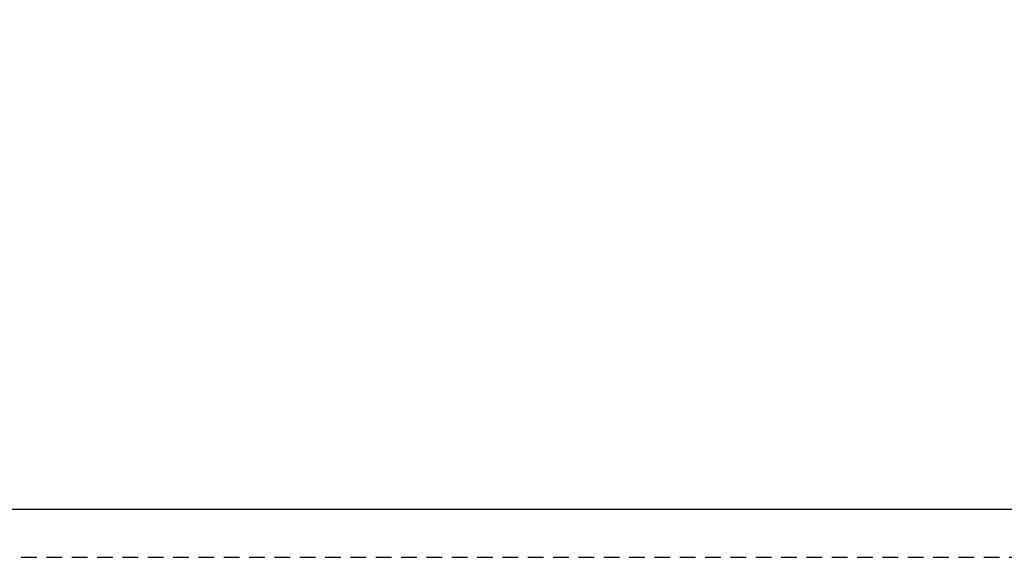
# Paper-space layout '113851PD001' of a CAD drawing. Header units: feet. Extents: x -1 to 187, y -1 to 115.
# Tile 20 of 32: x 11.41 to 21.71, y -0.62 to 5. Entities that reach past the tile are written whole.
import ezdxf
from ezdxf.enums import TextEntityAlignment as Align

# ---------------------------------------------------------------- set-up
doc = ezdxf.new("R2010")
doc.units = ezdxf.units.FT
doc.header["$MEASUREMENT"] = 0
doc.linetypes.add('OhDOT_USTN3', pattern=[0.22, 0.165, -0.055])
for name, color, linetype in [('C-ANNO-TEXT', 7, 'Continuous'), ('SH_Border', 7, 'Continuous'), ('SH_Cut_Line', 7, 'OhDOT_USTN3'), ('SH_Data', 7, 'Continuous')]:
    doc.layers.add(name, color=color, linetype=linetype)
doc.styles.add('Font 70-Main Title', font='txt', dxfattribs={"width": 1.15, "height": 0.25})
doc.styles.add('Straight-Normal', font='font30.shx', dxfattribs={"height": 0.14})
doc.styles.add('Straight-Sub Title', font='font30.shx', dxfattribs={"height": 0.17})

# ---------------------------------------------------------------- blocks, each defined once
blk = doc.blocks.new('BLKWO')
at = {"layer": 'SH_Border', "color": 7, "linetype": 'Continuous', "flags": 128}
blk.add_lwpolyline([(2, 21.5), (33.5, 21.5), (33.5, 0.5), (2, 0.5), (2, 21.5)], close=True, dxfattribs=at)
at = {"layer": 'SH_Cut_Line', "color": 7, "linetype": 'OhDOT_USTN3', "flags": 128}
blk.add_lwpolyline([(0, 0), (34, 0), (34, 22), (0, 22), (0, 0)], close=True, dxfattribs=at)
at = {"layer": 'SH_Data', "style": 'Straight-Normal'}
for tag, p in [('CALCULATED', (32.989, 21.02)), ('CHECKED', (33.489, 21.02))]:
    blk.add_attdef(tag, text='', height=0.14, rotation=90, dxfattribs=at).set_placement(p, align=Align.BOTTOM_CENTER)
at = {"layer": 'SH_Data', "style": 'Font 70-Main Title', "width": 1.15}
for tag, p in [('TITLEAREA2M', (33, 13.292)), ('TITLEAREA1', (33, 3.792))]:
    blk.add_attdef(tag, text='', height=0.25, rotation=90, dxfattribs=at).set_placement(p, align=Align.MIDDLE_CENTER)
at = {"layer": 'SH_Data', "style": 'Straight-Sub Title'}
for tag, p in [('SHEETNO', (33.02, 1.003)), ('SHEETTOTAL', (33.02, 0.663))]:
    blk.add_attdef(tag, text='', height=0.17, dxfattribs=at).set_placement(p, align=Align.BOTTOM_CENTER)

psp = doc.layouts.new('113851PD001')

# ---------------------------------------------------------------- block references
at = {"layer": 'C-ANNO-TEXT'}
psp.add_blockref('BLKWO', (-0.5, -0.625), dxfattribs=at)

doc.saveas('drawing.dxf')
